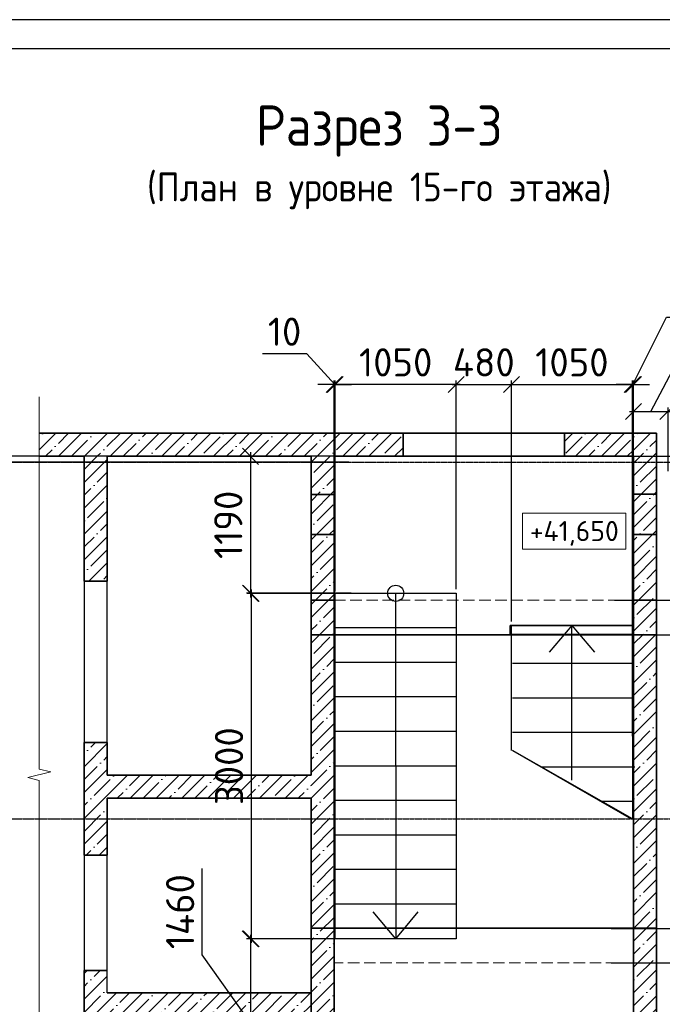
# Model space of a CAD drawing. Header units: millimetres. Extents: x 40580 to 2152466, y -328404 to 177125.
# Tile 31 of 252: x 318593 to 324173, y 168572 to 177125. Entities that reach past the tile are written whole.
import ezdxf
from ezdxf.enums import TextEntityAlignment as Align

# ---------------------------------------------------------------- set-up
doc = ezdxf.new("R2010")
doc.units = ezdxf.units.MM
for name, pattern in [('______5', [1100, 800, -100, 100, -100]), ('CENTER', [2, 1.25, -0.25, 0.25, -0.25]), ('GOST2.303 4', [7, 5, -2, 0])]:
    doc.linetypes.add(name, pattern=pattern)
doc.layers.add('11', color=7, linetype='Continuous')
doc.layers.add('Столовая - обозначения', color=7, linetype='Continuous')
for name, color, linetype, lineweight in [('A_012_ПРОЕМ', 7, 'Continuous', 25), ('RAZMER', 7, 'Continuous', 9), ('Лестница', 7, 'Continuous', 25), ('Навесной фасад', 7, 'Continuous', 25), ('ОСИ', 7, 'CENTER', 15), ('отметки', 243, 'Continuous', 18), ('Размеры', 9, 'Continuous', 15), ('Размеры кладочные', 3, 'Continuous', 20), ('Столовая Двери и окна', 7, 'Continuous', 15), ('ТЕКСТ', 7, 'Continuous', 15)]:
    doc.layers.add(name, color=color, linetype=linetype, lineweight=lineweight)
doc.layers.add('Стена_ бетон несущ.', color=7, linetype='Continuous', lineweight=70, true_color=0xb4b496)
doc.styles.get("Standard").update_dxf_attribs({"font": 'isocpeur.ttf'})
doc.styles.add('ГОСТ', font='isocpeur.ttf')
doc.dimstyles.new('ГОСТ', dxfattribs={"dimscale": 0, "dimtxt": 2.5, "dimasz": 2.5, "dimexe": 1.25, "dimexo": 0.625, "dimtad": 1, "dimdec": 0, "dimtxsty": 'ГОСТ', "dimblk": 'ARCHTICK', "dimcen": 2.5, "dimdle": 1.5, "dimclrd": 256, "dimclre": 256, "dimclrt": 256, "dimadec": 0, "dimazin": 0, "dimtfac": 1, "dimtdec": 0, "dimtmove": 1, "dimatfit": 3, "dimfxl": 2, "dimtfill": 1, "dimlwd": -1, "dimarcsym": 0})
doc.dimstyles.new('Осевые', dxfattribs={"dimscale": 0.7, "dimtxt": 450, "dimasz": 400, "dimexe": 100, "dimexo": 100, "dimgap": 100, "dimtad": 1, "dimdec": 0, "dimzin": 0, "dimdsep": 46, "dimtxsty": 'Standard', "dimblk": 'OBLIQUE', "dimcen": 9, "dimdle": 100, "dimazin": 0, "dimtm": 1e-09, "dimtfac": 1, "dimtdec": 0, "dimtofl": 0, "dimtmove": 0, "dimatfit": 3, "dimfxl": 1, "dimtolj": 1, "dimtzin": 0, "dimarcsym": 0})
pattern_1 = [(45, (-27792.33, 360934.94), (-112.2532, 112.2532), []), (45, (-27680.08, 360934.94), (-112.2532, 112.2532), [198.4375, -39.6875, 0, -39.6875])]

# ---------------------------------------------------------------- blocks, each defined once
blk = doc.blocks.new('Штамп')
at = {"layer": '11'}
blk.add_line((311469.7, 126227.7), (252069.7, 126227.7), dxfattribs=at)
at = {"layer": '11', "lineweight": 30}
blk.add_line((254209.6, 125977.7), (311219.7, 125977.7), dxfattribs=at)
blk = doc.blocks.new('_ArchTick')
at = {"color": 0, "linetype": 'ByBlock', "const_width": 0.15}
blk.add_lwpolyline([(-0.5, -0.5), (0.5, 0.5)], dxfattribs=at)
blk = doc.blocks.new('*D2351')
at = {"layer": 'Defpoints', "color": 0, "lineweight": 25, "transparency": 16777216}
for p in [(317571.8, 173332.1), (321512.3, 173332.1), (321512.3, 173282.1)]:
    blk.add_point(p, dxfattribs=at)
at = {"layer": 'RAZMER', "transparency": 16777216}
for p, q in [((317228.1, 173410.2), (317228.1, 173835.2)), ((317571.8, 173332.1), (317571.8, 173582.1)), ((317571.8, 173307.1), (317228.1, 173410.2)), ((317571.8, 173282.1), (317571.8, 173332.1)), ((317571.8, 173282.1), (317571.8, 173332.1)), ((317571.8, 173282.1), (317571.8, 173032.1))]:
    blk.add_line(p, q, dxfattribs=at)
at = {"layer": 'RAZMER', "lineweight": -2, "transparency": 16777216}
for p, q in [((321449.8, 173332.1), (317446.8, 173332.1)), ((321449.8, 173282.1), (317446.8, 173282.1))]:
    blk.add_line(p, q, dxfattribs=at)
at = {"layer": 'RAZMER', "transparency": 16777216, "xscale": 250, "yscale": 250, "zscale": 250}
for p, rotation in [((317571.8, 173332.1), 270), ((317571.8, 173282.1), 90)]:
    blk.add_blockref('_ArchTick', p, dxfattribs=dict(at, rotation=rotation))
at = {"layer": 'RAZMER', "transparency": 16777216, "insert": (317040.6, 173622.7), "char_height": 250, "attachment_point": 5, "rotation": 90, "style": 'ГОСТ', "bg_fill": 3, "box_fill_scale": 1.1, "bg_fill_color": 256, "bg_fill_true_color": 13158600, "bg_fill_transparency": 0}
blk.add_mtext('50', dxfattribs=at)
blk = doc.blocks.new('*D2349')
at = {"layer": 'Defpoints', "color": 0, "lineweight": 25, "transparency": 16777216}
for p in [(323828, 168932.3), (324662.3, 168932.3), (324524.6, 167682.1)]:
    blk.add_point(p, dxfattribs=at)
at = {"layer": 'RAZMER', "transparency": 16777216}
blk.add_line((324662.3, 167532.1), (324662.3, 169082.3), dxfattribs=at)
at = {"layer": 'RAZMER', "lineweight": -2, "transparency": 16777216}
for p, q in [((323890.5, 168932.3), (324787.3, 168932.3)), ((324587.1, 167682.1), (324787.3, 167682.1))]:
    blk.add_line(p, q, dxfattribs=at)
at = {"layer": 'RAZMER', "transparency": 16777216, "xscale": 250, "yscale": 250, "zscale": 250}
for p, rotation in [((324662.3, 168932.3), 90), ((324662.3, 167682.1), 270)]:
    blk.add_blockref('_ArchTick', p, dxfattribs=dict(at, rotation=rotation))
at = {"layer": 'RAZMER', "transparency": 16777216, "insert": (324474.8, 168307.2), "char_height": 250, "attachment_point": 5, "rotation": 90, "style": 'ГОСТ', "bg_fill": 3, "box_fill_scale": 1.1, "bg_fill_color": 256, "bg_fill_true_color": 13158600, "bg_fill_transparency": 0}
blk.add_mtext('1250', dxfattribs=at)
blk = doc.blocks.new('*D2348')
at = {"layer": 'Defpoints', "color": 0, "lineweight": 25, "transparency": 16777216}
for p in [(323666, 169231.3), (323666, 168931.3), (324662.3, 168931.3)]:
    blk.add_point(p, dxfattribs=at)
at = {"layer": 'RAZMER', "transparency": 16777216}
for p, q in [((325256.1, 169259.4), (325256.1, 169859.4)), ((324662.3, 169381.3), (324662.3, 168781.3)), ((324662.3, 169081.3), (325256.1, 169259.4))]:
    blk.add_line(p, q, dxfattribs=at)
at = {"layer": 'RAZMER', "lineweight": -2, "transparency": 16777216}
for p, q in [((323728.5, 169231.3), (324787.3, 169231.3)), ((323728.5, 168931.3), (324787.3, 168931.3))]:
    blk.add_line(p, q, dxfattribs=at)
at = {"layer": 'RAZMER', "transparency": 16777216, "xscale": 250, "yscale": 250, "zscale": 250}
for p, rotation in [((324662.3, 169231.3), 90), ((324662.3, 168931.3), 270)]:
    blk.add_blockref('_ArchTick', p, dxfattribs=dict(at, rotation=rotation))
at = {"layer": 'RAZMER', "transparency": 16777216, "insert": (325068.6, 169559.4), "char_height": 250, "attachment_point": 5, "rotation": 90, "style": 'ГОСТ', "bg_fill": 3, "box_fill_scale": 1.1, "bg_fill_color": 256, "bg_fill_true_color": 13158600, "bg_fill_transparency": 0}
blk.add_mtext('300', dxfattribs=at)
blk = doc.blocks.new('*D2347')
at = {"layer": 'Defpoints', "color": 0, "lineweight": 25, "transparency": 16777216}
for p in [(323870.9, 171781.3), (324662.3, 171781.3), (324307.2, 169231.3)]:
    blk.add_point(p, dxfattribs=at)
at = {"layer": 'RAZMER', "transparency": 16777216}
blk.add_line((324662.3, 169081.3), (324662.3, 171931.3), dxfattribs=at)
at = {"layer": 'RAZMER', "lineweight": -2, "transparency": 16777216}
for p, q in [((323933.4, 171781.3), (324787.3, 171781.3)), ((324369.7, 169231.3), (324787.3, 169231.3))]:
    blk.add_line(p, q, dxfattribs=at)
at = {"layer": 'RAZMER', "transparency": 16777216, "xscale": 250, "yscale": 250, "zscale": 250}
for p, rotation in [((324662.3, 171781.3), 90), ((324662.3, 169231.3), 270)]:
    blk.add_blockref('_ArchTick', p, dxfattribs=dict(at, rotation=rotation))
at = {"layer": 'RAZMER', "transparency": 16777216, "insert": (324474.8, 170506.3), "char_height": 250, "attachment_point": 5, "rotation": 90, "style": 'ГОСТ', "bg_fill": 3, "box_fill_scale": 1.1, "bg_fill_color": 256, "bg_fill_true_color": 13158600, "bg_fill_transparency": 0}
blk.add_mtext('2550', dxfattribs=at)
blk = doc.blocks.new('*D2346')
at = {"layer": 'Defpoints', "color": 0, "lineweight": 25, "transparency": 16777216}
for p in [(323695.6, 172082.1), (324662.3, 172082.1), (324270, 171782.3)]:
    blk.add_point(p, dxfattribs=at)
at = {"layer": 'RAZMER', "transparency": 16777216}
for p, q in [((325256.1, 172110.3), (325256.1, 172710.3)), ((324662.3, 171632.3), (324662.3, 172232.1)), ((324662.3, 171932.2), (325256.1, 172110.3))]:
    blk.add_line(p, q, dxfattribs=at)
at = {"layer": 'RAZMER', "lineweight": -2, "transparency": 16777216}
for p, q in [((323758.1, 172082.1), (324787.3, 172082.1)), ((324332.5, 171782.3), (324787.3, 171782.3))]:
    blk.add_line(p, q, dxfattribs=at)
at = {"layer": 'RAZMER', "transparency": 16777216, "xscale": 250, "yscale": 250, "zscale": 250}
for p, rotation in [((324662.3, 172082.1), 90), ((324662.3, 171782.3), 270)]:
    blk.add_blockref('_ArchTick', p, dxfattribs=dict(at, rotation=rotation))
at = {"layer": 'RAZMER', "transparency": 16777216, "insert": (325068.6, 172410.3), "char_height": 250, "attachment_point": 5, "rotation": 90, "style": 'ГОСТ', "bg_fill": 3, "box_fill_scale": 1.1, "bg_fill_color": 256, "bg_fill_true_color": 13158600, "bg_fill_transparency": 0}
blk.add_mtext('300', dxfattribs=at)
blk = doc.blocks.new('*D2344')
at = {"layer": 'Defpoints', "color": 0, "lineweight": 25, "transparency": 16777216}
for p in [(323838.3, 173332.1), (324372.5, 173282.1), (324662.3, 173332.1)]:
    blk.add_point(p, dxfattribs=at)
at = {"layer": 'RAZMER', "transparency": 16777216}
for p, q in [((325256.1, 173485.2), (325256.1, 173910.2)), ((324662.3, 173332.1), (324662.3, 173582.1)), ((324662.3, 173307.1), (325256.1, 173485.2)), ((324662.3, 173282.1), (324662.3, 173332.1)), ((324662.3, 173282.1), (324662.3, 173332.1)), ((324662.3, 173282.1), (324662.3, 173032.1))]:
    blk.add_line(p, q, dxfattribs=at)
at = {"layer": 'RAZMER', "lineweight": -2, "transparency": 16777216}
for p, q in [((323900.8, 173332.1), (324787.3, 173332.1)), ((324435, 173282.1), (324787.3, 173282.1))]:
    blk.add_line(p, q, dxfattribs=at)
at = {"layer": 'RAZMER', "transparency": 16777216, "xscale": 250, "yscale": 250, "zscale": 250}
for p, rotation in [((324662.3, 173332.1), 270), ((324662.3, 173282.1), 90)]:
    blk.add_blockref('_ArchTick', p, dxfattribs=dict(at, rotation=rotation))
at = {"layer": 'RAZMER', "transparency": 16777216, "insert": (325068.6, 173697.7), "char_height": 250, "attachment_point": 5, "rotation": 90, "style": 'ГОСТ', "bg_fill": 3, "box_fill_scale": 1.1, "bg_fill_color": 256, "bg_fill_true_color": 13158600, "bg_fill_transparency": 0}
blk.add_mtext('50', dxfattribs=at)
blk = doc.blocks.new('_OBLIQUE')
at = {"color": 0, "linetype": 'ByBlock'}
blk.add_line((-0.5, -0.5), (0.5, 0.5), dxfattribs=at)
blk = doc.blocks.new('*D1976')
at = {"layer": 'Defpoints', "color": 0, "linetype": 'ByBlock', "lineweight": 25, "ltscale": 13, "transparency": 16777216}
for p in [(321512.3, 173332.1), (320596.5, 172142), (321505.5, 172142)]:
    blk.add_point(p, dxfattribs=at)
at = {"layer": 'ОСИ', "color": 0, "linetype": 'ByBlock', "lineweight": -2, "ltscale": 13, "transparency": 16777216}
for p, q in [((320596.5, 173367.1), (320596.5, 172107)), ((321477.3, 173332.1), (320561.5, 173332.1)), ((321470.5, 172142), (320561.5, 172142))]:
    blk.add_line(p, q, dxfattribs=at)
at = {"layer": 'ОСИ', "color": 0, "linetype": 'ByBlock', "lineweight": -2, "ltscale": 13, "transparency": 16777216, "xscale": 140, "yscale": 140, "zscale": 140}
for p, rotation in [((320596.5, 173332.1), 90), ((320596.5, 172142), 270)]:
    blk.add_blockref('_OBLIQUE', p, dxfattribs=dict(at, rotation=rotation))
at = {"layer": 'ОСИ', "color": 0, "linetype": 'ByBlock', "ltscale": 13, "transparency": 16777216, "insert": (320404, 172737), "char_height": 245, "attachment_point": 5, "rotation": 90}
blk.add_mtext('\\A1;1190', dxfattribs=at)
blk = doc.blocks.new('*D1977')
at = {"layer": 'Defpoints', "color": 0, "linetype": 'ByBlock', "lineweight": 25, "ltscale": 13, "transparency": 16777216}
for p in [(321512.3, 172141), (320603.2, 169140.6), (321648.2, 169140.6)]:
    blk.add_point(p, dxfattribs=at)
at = {"layer": 'ОСИ', "color": 0, "linetype": 'ByBlock', "lineweight": -2, "ltscale": 13, "transparency": 16777216}
for p, q in [((320603.2, 172176), (320603.2, 169105.6)), ((321477.3, 172141), (320568.2, 172141)), ((321613.2, 169140.6), (320568.2, 169140.6))]:
    blk.add_line(p, q, dxfattribs=at)
at = {"layer": 'ОСИ', "color": 0, "linetype": 'ByBlock', "lineweight": -2, "ltscale": 13, "transparency": 16777216, "xscale": 140, "yscale": 140, "zscale": 140}
for p, rotation in [((320603.2, 172141), 90), ((320603.2, 169140.6), 270)]:
    blk.add_blockref('_OBLIQUE', p, dxfattribs=dict(at, rotation=rotation))
at = {"layer": 'ОСИ', "color": 0, "linetype": 'ByBlock', "ltscale": 13, "transparency": 16777216, "insert": (320410.7, 170640.8), "char_height": 245, "attachment_point": 5, "rotation": 90}
blk.add_mtext('\\A1;3000', dxfattribs=at)
blk = doc.blocks.new('*D1978')
at = {"layer": 'Defpoints', "color": 0, "linetype": 'ByBlock', "lineweight": 25, "ltscale": 13, "transparency": 16777216}
for p in [(321480.3, 169141.6), (320596, 167682.1), (321480.3, 167682.1)]:
    blk.add_point(p, dxfattribs=at)
at = {"layer": 'ОСИ', "color": 0, "linetype": 'ByBlock', "lineweight": -2, "ltscale": 13, "transparency": 16777216}
for p, q in [((320178.6, 169000.5), (320178.6, 169753)), ((320596, 169176.6), (320596, 167647.1)), ((321445.3, 169141.6), (320561, 169141.6)), ((320596, 168411.9), (320178.6, 169000.5)), ((321445.3, 167682.1), (320561, 167682.1))]:
    blk.add_line(p, q, dxfattribs=at)
at = {"layer": 'ОСИ', "color": 0, "linetype": 'ByBlock', "lineweight": -2, "ltscale": 13, "transparency": 16777216, "xscale": 140, "yscale": 140, "zscale": 140}
for p, rotation in [((320596, 169141.6), 90), ((320596, 167682.1), 270)]:
    blk.add_blockref('_OBLIQUE', p, dxfattribs=dict(at, rotation=rotation))
at = {"layer": 'ОСИ', "color": 0, "linetype": 'ByBlock', "ltscale": 13, "transparency": 16777216, "insert": (319986.1, 169376.7), "char_height": 245, "attachment_point": 5, "rotation": 90}
blk.add_mtext('\\A1;1460', dxfattribs=at)
blk = doc.blocks.new('*D1981')
at = {"layer": 'Defpoints', "color": 0, "linetype": 'ByBlock', "lineweight": 25, "ltscale": 13, "transparency": 16777216}
for p in [(321333, 173955.7), (321333, 172121.5), (322383, 172142)]:
    blk.add_point(p, dxfattribs=at)
at = {"layer": 'ОСИ', "color": 0, "linetype": 'ByBlock', "lineweight": -2, "ltscale": 13, "transparency": 16777216}
for p, q in [((321333, 172156.5), (321333, 173990.7)), ((322383, 172177), (322383, 173990.7)), ((322418, 173955.7), (321298, 173955.7))]:
    blk.add_line(p, q, dxfattribs=at)
at = {"layer": 'ОСИ', "color": 0, "linetype": 'ByBlock', "lineweight": -2, "ltscale": 13, "transparency": 16777216, "xscale": 140, "yscale": 140, "zscale": 140, "rotation": 180}
blk.add_blockref('_OBLIQUE', (321333, 173955.7), dxfattribs=at)
at = {"layer": 'ОСИ', "color": 0, "linetype": 'ByBlock', "lineweight": -2, "ltscale": 13, "transparency": 16777216, "xscale": 140, "yscale": 140, "zscale": 140}
blk.add_blockref('_OBLIQUE', (322383, 173955.7), dxfattribs=at)
at = {"layer": 'ОСИ', "color": 0, "linetype": 'ByBlock', "ltscale": 13, "transparency": 16777216, "insert": (321858, 174148.2), "char_height": 245, "attachment_point": 5}
blk.add_mtext('\\A1;1050', dxfattribs=at)
blk = doc.blocks.new('*D1982')
at = {"layer": 'Defpoints', "color": 0, "linetype": 'ByBlock', "lineweight": 25, "ltscale": 13, "transparency": 16777216}
for p in [(322863, 173955.7), (322383, 172142), (322863, 171863.3)]:
    blk.add_point(p, dxfattribs=at)
at = {"layer": 'ОСИ', "color": 0, "linetype": 'ByBlock', "lineweight": -2, "ltscale": 13, "transparency": 16777216}
for p, q in [((322383, 172177), (322383, 173990.7)), ((322863, 171898.3), (322863, 173990.7)), ((322348, 173955.7), (322898, 173955.7))]:
    blk.add_line(p, q, dxfattribs=at)
at = {"layer": 'ОСИ', "color": 0, "linetype": 'ByBlock', "lineweight": -2, "ltscale": 13, "transparency": 16777216, "xscale": 140, "yscale": 140, "zscale": 140, "rotation": 180}
blk.add_blockref('_OBLIQUE', (322383, 173955.7), dxfattribs=at)
at = {"layer": 'ОСИ', "color": 0, "linetype": 'ByBlock', "lineweight": -2, "ltscale": 13, "transparency": 16777216, "xscale": 140, "yscale": 140, "zscale": 140}
blk.add_blockref('_OBLIQUE', (322863, 173955.7), dxfattribs=at)
at = {"layer": 'ОСИ', "color": 0, "linetype": 'ByBlock', "ltscale": 13, "transparency": 16777216, "insert": (322623, 174148.2), "char_height": 245, "attachment_point": 5}
blk.add_mtext('\\A1;480', dxfattribs=at)
blk = doc.blocks.new('*D1983')
at = {"layer": 'Defpoints', "color": 0, "linetype": 'ByBlock', "lineweight": 25, "ltscale": 13, "transparency": 16777216}
for p in [(323923, 173955.7), (323913, 170866.6), (323923, 170831.7)]:
    blk.add_point(p, dxfattribs=at)
at = {"layer": 'ОСИ', "color": 0, "linetype": 'ByBlock', "lineweight": -2, "ltscale": 13, "transparency": 16777216}
for p, q in [((323918, 173955.7), (324209, 174540.6)), ((324209, 174540.6), (324594, 174540.6)), ((323913, 170901.6), (323913, 173990.7)), ((323923, 170866.7), (323923, 173990.7)), ((323913, 173955.7), (323773, 173955.7)), ((323913, 173955.7), (323923, 173955.7)), ((323923, 173955.7), (324063, 173955.7))]:
    blk.add_line(p, q, dxfattribs=at)
at = {"layer": 'ОСИ', "color": 0, "linetype": 'ByBlock', "lineweight": -2, "ltscale": 13, "transparency": 16777216, "xscale": 140, "yscale": 140, "zscale": 140}
blk.add_blockref('_OBLIQUE', (323913, 173955.7), dxfattribs=at)
at = {"layer": 'ОСИ', "color": 0, "linetype": 'ByBlock', "lineweight": -2, "ltscale": 13, "transparency": 16777216, "xscale": 140, "yscale": 140, "zscale": 140, "rotation": 180}
blk.add_blockref('_OBLIQUE', (323923, 173955.7), dxfattribs=at)
at = {"layer": 'ОСИ', "color": 0, "linetype": 'ByBlock', "ltscale": 13, "transparency": 16777216, "insert": (324401.5, 174733.1), "char_height": 245, "attachment_point": 5}
blk.add_mtext('\\A1;10', dxfattribs=at)
blk = doc.blocks.new('*D1979')
at = {"layer": 'Defpoints', "color": 0, "linetype": 'ByBlock', "lineweight": 25, "ltscale": 13, "transparency": 16777216}
for p in [(321323.1, 173955.7), (321333, 172141), (321323.1, 171481.3)]:
    blk.add_point(p, dxfattribs=at)
at = {"layer": 'ОСИ', "color": 0, "linetype": 'ByBlock', "lineweight": -2, "ltscale": 13, "transparency": 16777216}
for p, q in [((321085.5, 174222.1), (320700.5, 174222.1)), ((321328, 173955.7), (321085.5, 174222.1)), ((321323.1, 171516.3), (321323.1, 173990.7)), ((321333, 172176), (321333, 173990.7)), ((321323.1, 173955.7), (321183.1, 173955.7)), ((321333, 173955.7), (321323.1, 173955.7)), ((321333, 173955.7), (321473, 173955.7))]:
    blk.add_line(p, q, dxfattribs=at)
at = {"layer": 'ОСИ', "color": 0, "linetype": 'ByBlock', "lineweight": -2, "ltscale": 13, "transparency": 16777216, "xscale": 140, "yscale": 140, "zscale": 140}
blk.add_blockref('_OBLIQUE', (321323.1, 173955.7), dxfattribs=at)
at = {"layer": 'ОСИ', "color": 0, "linetype": 'ByBlock', "lineweight": -2, "ltscale": 13, "transparency": 16777216, "xscale": 140, "yscale": 140, "zscale": 140, "rotation": 180}
blk.add_blockref('_OBLIQUE', (321333, 173955.7), dxfattribs=at)
at = {"layer": 'ОСИ', "color": 0, "linetype": 'ByBlock', "ltscale": 13, "transparency": 16777216, "insert": (320893, 174414.6), "char_height": 245, "attachment_point": 5}
blk.add_mtext('\\A1;10', dxfattribs=at)
blk = doc.blocks.new('*D1980')
at = {"layer": 'Defpoints', "color": 0, "linetype": 'ByBlock', "lineweight": 25, "ltscale": 13, "transparency": 16777216}
for p in [(324223, 173721.1), (323923, 173167.1), (324223, 173167.1)]:
    blk.add_point(p, dxfattribs=at)
at = {"layer": 'ОСИ', "color": 0, "linetype": 'ByBlock', "lineweight": -2, "ltscale": 13, "transparency": 16777216}
for p, q in [((324073, 173721.1), (324316.8, 174181)), ((324316.8, 174181), (324922.3, 174181)), ((323888, 173721.1), (324258, 173721.1)), ((323923, 173202.1), (323923, 173756.1)), ((324223, 173202.1), (324223, 173756.1))]:
    blk.add_line(p, q, dxfattribs=at)
at = {"layer": 'ОСИ', "color": 0, "linetype": 'ByBlock', "lineweight": -2, "ltscale": 13, "transparency": 16777216, "xscale": 140, "yscale": 140, "zscale": 140, "rotation": 180}
blk.add_blockref('_OBLIQUE', (323923, 173721.1), dxfattribs=at)
at = {"layer": 'ОСИ', "color": 0, "linetype": 'ByBlock', "lineweight": -2, "ltscale": 13, "transparency": 16777216, "xscale": 140, "yscale": 140, "zscale": 140}
blk.add_blockref('_OBLIQUE', (324223, 173721.1), dxfattribs=at)
at = {"layer": 'ОСИ', "color": 0, "linetype": 'ByBlock', "ltscale": 13, "transparency": 16777216, "insert": (324619.6, 174373.5), "char_height": 245, "attachment_point": 5}
blk.add_mtext('\\A1;300', dxfattribs=at)
blk = doc.blocks.new('*D2372')
at = {"layer": 'Defpoints', "color": 0, "linetype": 'ByBlock', "lineweight": 25, "ltscale": 13, "transparency": 16777216}
for p in [(323913, 173955.7), (322863, 171863.3), (323913, 171863.3)]:
    blk.add_point(p, dxfattribs=at)
at = {"layer": 'ОСИ', "color": 0, "linetype": 'ByBlock', "lineweight": -2, "ltscale": 13, "transparency": 16777216}
for p, q in [((322863, 171898.3), (322863, 173990.7)), ((323913, 171898.3), (323913, 173990.7)), ((322828, 173955.7), (323948, 173955.7))]:
    blk.add_line(p, q, dxfattribs=at)
at = {"layer": 'ОСИ', "color": 0, "linetype": 'ByBlock', "lineweight": -2, "ltscale": 13, "transparency": 16777216, "xscale": 140, "yscale": 140, "zscale": 140, "rotation": 180}
blk.add_blockref('_OBLIQUE', (322863, 173955.7), dxfattribs=at)
at = {"layer": 'ОСИ', "color": 0, "linetype": 'ByBlock', "lineweight": -2, "ltscale": 13, "transparency": 16777216, "xscale": 140, "yscale": 140, "zscale": 140}
blk.add_blockref('_OBLIQUE', (323913, 173955.7), dxfattribs=at)
at = {"layer": 'ОСИ', "color": 0, "linetype": 'ByBlock', "ltscale": 13, "transparency": 16777216, "insert": (323388, 174148.2), "char_height": 245, "attachment_point": 5}
blk.add_mtext('\\A1;1050', dxfattribs=at)

msp = doc.modelspace()

# ---------------------------------------------------------------- hatches: boundary and pattern name
at = {"layer": 'Размеры', "true_color": 0x000000, "transparency": 33554648}
h = msp.add_hatch(dxfattribs=at)
h.set_pattern_fill('ANSI35', color=18, scale=25)
h.set_pattern_definition(pattern_1)
h.paths.add_polyline_path([(321922.992, 173532.095), (318762.732, 173532.095), (318762.732, 173332.095), (321922.992, 173332.095)])
h = msp.add_hatch(dxfattribs=at)
h.set_pattern_fill('ANSI35', color=18, scale=25)
h.set_pattern_definition(pattern_1)
h.paths.add_polyline_path([(323922.992, 173532.095), (323322.992, 173532.095), (323322.992, 173332.095), (323922.992, 173332.095)])
h = msp.add_hatch(dxfattribs=at)
h.set_pattern_fill('ANSI35', color=18, scale=25)
h.set_pattern_definition(pattern_1)
h.paths.add_polyline_path([(323922.992, 173532.095), (323922.992, 165882.095), (324122.992, 165882.095), (324122.992, 173532.095)])
h = msp.add_hatch(dxfattribs=at)
h.set_pattern_fill('ANSI35', color=18, scale=25)
h.set_pattern_definition(pattern_1)
h.paths.add_polyline_path([(319352.732, 172247.095), (319352.732, 173332.095), (319152.732, 173332.095), (319152.732, 172247.095)])
h = msp.add_hatch(dxfattribs=at)
h.set_pattern_fill('ANSI35', color=18, scale=25)
h.set_pattern_definition(pattern_1)
h.paths.add_polyline_path([(321122.992, 173332.095), (321122.992, 166781.653), (321322.992, 166781.653), (321322.992, 173332.095)])
h = msp.add_hatch(dxfattribs=at)
h.set_pattern_fill('ANSI35', color=18, scale=25)
h.set_pattern_definition(pattern_1)
h.paths.add_polyline_path([(319152.732, 170847.095), (319152.732, 169867.095), (319352.732, 169867.095), (319352.732, 170847.095)])
h = msp.add_hatch(dxfattribs=at)
h.set_pattern_fill('ANSI35', color=18, scale=25)
h.set_pattern_definition(pattern_1)
h.paths.add_polyline_path([(321122.992, 170562.095), (319352.732, 170562.095), (319352.732, 170362.095), (321122.992, 170362.095)])
h = msp.add_hatch(dxfattribs=at)
h.set_pattern_fill('ANSI35', color=18, scale=25)
h.set_pattern_definition(pattern_1)
h.paths.add_polyline_path([(319352.732, 167976.653), (319352.732, 168867.095), (319152.732, 168867.095), (319152.732, 167976.653)])
h = msp.add_hatch(dxfattribs=at)
h.set_pattern_fill('ANSI35', color=18, scale=25)
h.set_pattern_definition(pattern_1)
h.paths.add_polyline_path([(321122.992, 168672.095), (319352.732, 168672.095), (319352.732, 168472.095), (321122.992, 168472.095)])

# ---------------------------------------------------------------- linework, layer by layer
at = {"layer": 'A_012_ПРОЕМ', "color": 18, "linetype": 'Continuous', "lineweight": 25, "true_color": 0x000000, "transparency": 33554687}
for p, q in [((319152.732, 172247.095), (319152.732, 170847.095)), ((319352.732, 170847.095), (319352.732, 172247.095)), ((319152.732, 169867.095), (319152.732, 168867.095)), ((319352.732, 168867.095), (319352.732, 169867.095)), ((319352.732, 168672.095), (319352.732, 168867.095))]:
    msp.add_line(p, q, dxfattribs=at)
at = {"layer": 'RAZMER', "color": 18, "linetype": 'GOST2.303 4', "ltscale": 20, "true_color": 0x000000}
msp.add_line((321322.992, 172082.095), (323922.992, 172082.095), dxfattribs=at)
at = {"layer": 'RAZMER', "color": 18, "true_color": 0x000000}
for p, q in [((321322.992, 171781.303), (321322.992, 172082.095)), ((323922.992, 172082.095), (323922.992, 171781.303)), ((321322.992, 169140.646), (321322.992, 169231.263)), ((323922.992, 169231.263), (323922.992, 168931.263))]:
    msp.add_line(p, q, dxfattribs=at)
at = {"layer": 'Лестница', "color": 18, "linetype": 'Continuous', "lineweight": 25, "true_color": 0x000000, "transparency": 33554687}
for p, q in [((321857.259, 172142.107), (321857.909, 169141.642)), ((321322.992, 169391.479), (321322.992, 171882.095)), ((321322.992, 169391.479), (321322.992, 171882.095)), ((322382.985, 171840.956), (321332.986, 171840.956)), ((323387.992, 171863.324), (323191.961, 171629.703)), ((323387.992, 171863.324), (323191.961, 171629.703)), ((323387.992, 170519.488), (323387.992, 171863.324)), ((323387.992, 171863.324), (323584.024, 171629.703)), ((323387.992, 170519.488), (323387.992, 171863.324)), ((323387.992, 171863.324), (323584.024, 171629.703)), ((322382.977, 171541.957), (321332.978, 171541.957)), ((322382.97, 171241.958), (321332.97, 171241.958)), ((322382.986, 170941.958), (321332.986, 170941.958)), ((322382.954, 170641.959), (321332.954, 170641.959)), ((322382.986, 170341.959), (321332.987, 170341.959)), ((322382.986, 170040.96), (321332.987, 170040.96)), ((322382.986, 169741.96), (321332.987, 169741.96)), ((322382.922, 169441.961), (321332.922, 169441.961)), ((321857.909, 169141.646), (321661.878, 169375.267)), ((321857.909, 169141.646), (321661.878, 169375.267)), ((321857.909, 169141.646), (322053.941, 169375.267)), ((321857.909, 169141.646), (322053.941, 169375.267))]:
    msp.add_line(p, q, dxfattribs=at)
msp.add_circle((321858.023, 172142.108), 70, dxfattribs=at)
msp.add_circle((321858.023, 172142.108), 70, dxfattribs=at)
at = {"layer": 'Навесной фасад', "color": 18, "linetype": 'Continuous', "lineweight": 13, "true_color": 0x000000, "transparency": 33554687}
msp.add_line((318762.732, 173532.095), (321922.992, 173532.095), dxfattribs=at)
at = {"layer": 'ОСИ', "color": 18, "linetype": '______5', "lineweight": 25, "ltscale": 0.02, "true_color": 0x000000, "transparency": 33554687}
for p, q in [((316527.222, 173282.095), (324954.303, 173282.095)), ((316527.222, 170182.095), (324954.303, 170182.095))]:
    msp.add_line(p, q, dxfattribs=at)
at = {"layer": 'Размеры кладочные', "color": 18, "true_color": 0x000000}
msp.add_lwpolyline([(318762.732, 165942.104), (318762.732, 166002.104), (318762.732, 170515.972), (318662.732, 170540.972), (318862.732, 170590.972), (318762.732, 170615.972), (318762.732, 173848.567), (318762.732, 173848.567)], dxfattribs=at)
at = {"layer": 'Стена_ бетон несущ.', "color": 18, "linetype": 'Continuous', "lineweight": 35, "true_color": 0x000000, "transparency": 33554687}
for p, q in [((321922.992, 173532.095), (318762.732, 173532.095)), ((321922.992, 173532.095), (321922.992, 173332.095)), ((323922.992, 173532.095), (323322.992, 173532.095)), ((323322.992, 173532.095), (323322.992, 173332.095)), ((324122.992, 173532.095), (323922.992, 173532.095)), ((324122.992, 170562.095), (324122.992, 173532.095)), ((318762.732, 173332.095), (319152.732, 173332.095)), ((319152.732, 173332.095), (319152.732, 172247.095)), ((319352.732, 173332.095), (321122.992, 173332.095)), ((319352.732, 172247.095), (319352.732, 173332.095)), ((321122.992, 173332.095), (321122.992, 170562.095)), ((321322.992, 172182.095), (321322.992, 173332.095)), ((321322.992, 173332.095), (321922.992, 173332.095)), ((323322.992, 173332.095), (323922.992, 173332.095)), ((323922.992, 173332.095), (323922.992, 172182.095)), ((319352.732, 172247.095), (319152.732, 172247.095)), ((321322.992, 169482.095), (321322.992, 172182.095)), ((321322.992, 169482.095), (321322.992, 172182.095)), ((323922.992, 172182.095), (323922.992, 169482.095)), ((323922.992, 172182.095), (323922.992, 169482.095)), ((319152.732, 170847.095), (319352.732, 170847.095)), ((319152.732, 170847.095), (319152.732, 169867.095)), ((319352.732, 170562.095), (319352.732, 170847.095)), ((321122.992, 170562.095), (319352.732, 170562.095)), ((324122.992, 168362.095), (324122.992, 170562.095)), ((319352.732, 170362.095), (321122.992, 170362.095)), ((319352.732, 169867.095), (319352.732, 170362.095)), ((321122.992, 170362.095), (321122.992, 168672.095)), ((319352.732, 169867.095), (319152.732, 169867.095)), ((321322.992, 167682.095), (321322.992, 169482.095)), ((323922.992, 169482.095), (323922.992, 167682.095)), ((319152.732, 168867.095), (319352.732, 168867.095)), ((319152.732, 168867.095), (319152.732, 167976.653)), ((321122.992, 168672.095), (319352.732, 168672.095))]:
    msp.add_line(p, q, dxfattribs=at)
for points in [[(323322.992, 173532.095), (321922.992, 173532.095)], [(321922.992, 173332.095), (323322.992, 173332.095)]]:
    msp.add_lwpolyline(points, dxfattribs=at)
at = {"layer": 'Столовая Двери и окна', "color": 18, "lineweight": 25, "true_color": 0x000000}
msp.add_lwpolyline([(322382.909, 169141.646), (321332.909, 169141.646), (321332.994, 172141.956), (322382.994, 172141.956)], close=True, dxfattribs=at)

# ---------------------------------------------------------------- block references
at = {"layer": 'Столовая - обозначения', "color": 18, "lineweight": 20, "true_color": 0x000000}
msp.add_blockref('Штамп', (17719.259, 50897.048), dxfattribs=at)

# ---------------------------------------------------------------- texts
at = {"layer": 'ТЕКСТ', "color": 18, "ltscale": 6, "true_color": 0x000000, "insert": (321715.228, 176379.855), "char_height": 450, "width": 9466.5846, "attachment_point": 2, "style": 'ГОСТ'}
msp.add_mtext('{\\H0.77778x;\\W0.9;Разрез 3-3\\P\\H0.71429x;(План в уровне 15-го этажа)}', dxfattribs=at)

# ---------------------------------------------------------------- dimensions: what is measured, and where the dimension line sits
at = {"layer": 'ОСИ', "color": 18, "linetype": 'ByBlock', "ltscale": 13, "true_color": 0x000000}
dim = msp.add_linear_dim(base=(322862.992, 173955.737), p1=(322382.994, 172141.956), p2=(322862.992, 171863.324), dimstyle='Осевые', override={"dimtxt": 350, "dimasz": 200, "dimexe": 50, "dimexo": 50, "dimdle": 50, "dimtmove": 1}, dxfattribs=at)
dim.commit()
dim.dimension.update_dxf_attribs({"geometry": '*D1982', "text_midpoint": (322622.992, 173955.737), "dimtype": 160})
dim = msp.add_linear_dim(base=(320603.215, 169140.646), p1=(321512.252, 172140.956), p2=(321648.239, 169140.646), angle=90, dimstyle='Осевые', override={"dimtxt": 350, "dimasz": 200, "dimexe": 50, "dimexo": 50, "dimdle": 50, "dimtmove": 1}, dxfattribs=at)
dim.commit()
dim.dimension.update_dxf_attribs({"geometry": '*D1977', "text_midpoint": (320410.715, 170640.801)})
dim = msp.add_linear_dim(base=(320596.022, 167682.095), p1=(321480.259, 169141.646), p2=(321480.259, 167682.095), angle=90, dimstyle='Осевые', override={"dimtxt": 350, "dimasz": 200, "dimexe": 50, "dimexo": 50, "dimdle": 50, "dimtmove": 1}, dxfattribs=at)
dim.commit()
dim.dimension.update_dxf_attribs({"geometry": '*D1978', "text_midpoint": (320178.574, 169070.461), "dimtype": 160})

# ---------------------------------------------------------------- next in the draw order: dimensions: what is measured, and where the dimension line sits
at = {"layer": 'RAZMER', "color": 18, "true_color": 0x000000}
for base, p1, p2, picture, middle in [((324662.32, 173332.095), (324372.499, 173282.095), (323838.301, 173332.095), '*D2344', (325068.57, 173547.72)), ((317571.828, 173332.095), (321512.252, 173282.095), (321512.252, 173332.095), '*D2351', (317040.578, 173472.72)), ((324662.32, 168932.263), (324524.621, 167682.095), (323828.024, 168932.263), '*D2349', (324474.82, 168307.179))]:
    dim = msp.add_linear_dim(base=base, p1=p1, p2=p2, angle=90, dimstyle='ГОСТ', override={"dimscale": 0, "dimtix": 0, "dimtofl": 1, "dimtmove": 1, "dimatfit": 3}, dxfattribs=at)
    dim.commit()
    dim.dimension.update_dxf_attribs({"geometry": picture, "text_midpoint": middle})

# ---------------------------------------------------------------- next in the draw order: dimensions: what is measured, and where the dimension line sits
dim = msp.add_linear_dim(base=(324662.32, 168931.263), p1=(323666.024, 169231.263), p2=(323666.024, 168931.263), angle=90, dimstyle='ГОСТ', override={"dimscale": 0, "dimtix": 0, "dimtofl": 1, "dimtmove": 1, "dimatfit": 3}, dxfattribs=at)
dim.commit()
dim.dimension.update_dxf_attribs({"geometry": '*D2348', "text_midpoint": (325068.57, 169321.888)})
at = {"layer": 'ОСИ', "color": 18, "linetype": 'ByBlock', "ltscale": 13, "true_color": 0x000000}
for base, p1, p2, picture, middle in [((321323.077, 173955.737), (321332.994, 172140.956), (321323.077, 171481.303), '*D1979', (321015.48, 174222.096)), ((324222.992, 173721.097), (323922.992, 173167.095), (324222.992, 173167.095), '*D1980', (324386.841, 174180.989))]:
    dim = msp.add_linear_dim(base=base, p1=p1, p2=p2, dimstyle='Осевые', override={"dimtxt": 350, "dimasz": 200, "dimexe": 50, "dimexo": 50, "dimdle": 50, "dimtmove": 1}, dxfattribs=at)
    dim.commit()
    dim.dimension.update_dxf_attribs({"geometry": picture, "text_midpoint": middle, "dimtype": 160})
dim = msp.add_linear_dim(base=(321332.994, 173955.737), p1=(322382.994, 172141.956), p2=(321332.994, 172121.532), dimstyle='Осевые', override={"dimtxt": 350, "dimasz": 200, "dimexe": 50, "dimexo": 50, "dimdle": 50, "dimtmove": 1}, dxfattribs=at)
dim.commit()
dim.dimension.update_dxf_attribs({"geometry": '*D1981', "text_midpoint": (321857.994, 174148.237)})
dim = msp.add_linear_dim(base=(320596.502, 172141.956), p1=(321512.252, 173332.095), p2=(321505.538, 172141.956), angle=90, dimstyle='Осевые', override={"dimtxt": 350, "dimasz": 200, "dimexe": 50, "dimexo": 50, "dimdle": 50, "dimtmove": 1}, dxfattribs=at)
dim.commit()
dim.dimension.update_dxf_attribs({"geometry": '*D1976', "text_midpoint": (320404.002, 172737.026)})

# ---------------------------------------------------------------- next in the draw order: linework, layer by layer
at = {"layer": 'RAZMER', "color": 18, "linetype": 'GOST2.303 4', "ltscale": 20, "true_color": 0x000000}
msp.add_line((323922.992, 168932.263), (321322.992, 168931.263), dxfattribs=at)

# ---------------------------------------------------------------- next in the draw order: dimensions: what is measured, and where the dimension line sits
at = {"layer": 'RAZMER', "color": 18, "true_color": 0x000000}
dim = msp.add_linear_dim(base=(324662.32, 171781.303), p1=(324307.243, 169231.263), p2=(323870.898, 171781.303), angle=90, dimstyle='ГОСТ', override={"dimscale": 0, "dimtix": 0, "dimtofl": 1, "dimtmove": 1, "dimatfit": 3}, dxfattribs=at)
dim.commit()
dim.dimension.update_dxf_attribs({"geometry": '*D2347', "text_midpoint": (324474.82, 170506.283)})

# ---------------------------------------------------------------- next in the draw order: linework, layer by layer
at = {"layer": 'Лестница', "color": 18, "linetype": 'Continuous', "lineweight": 25, "true_color": 0x000000, "transparency": 33554687}
for p, q in [((323912.992, 171532.491), (322872.992, 171532.491)), ((323912.992, 171532.491), (322872.992, 171532.491)), ((323912.992, 171232.491), (322872.992, 171232.491)), ((323912.992, 171232.491), (322872.992, 171232.491)), ((323912.992, 170932.491), (322872.992, 170932.491)), ((323912.992, 170932.491), (322872.992, 170932.491)), ((322872.992, 170777.103), (323902.992, 170182.432)), ((322872.992, 170777.103), (323902.992, 170182.432)), ((323934.992, 170632.491), (323123.467, 170632.491)), ((323912.992, 170632.491), (323123.467, 170632.491)), ((323912.992, 170332.491), (323643.083, 170332.491))]:
    msp.add_line(p, q, dxfattribs=at)
at = {"layer": 'Стена_ бетон несущ.', "color": 18, "linetype": 'Continuous', "lineweight": 35, "true_color": 0x000000, "transparency": 33554687}
msp.add_lwpolyline([(321122.992, 167682.095), (321122.992, 168062.095), (321122.992, 168062.095), (321122.992, 168412.095), (321122.992, 168412.095), (321122.992, 168792.095), (321122.992, 168792.095), (321122.992, 169232.263), (323922.992, 169232.263), (324122.852, 169232.263), (324122.992, 168792.095), (324122.992, 168792.095), (324122.992, 168412.095), (324122.992, 168412.095), (324122.992, 168062.095), (324122.992, 168062.095), (324122.992, 167682.095), (321122.992, 167682.095)], dxfattribs=at)

# ---------------------------------------------------------------- next in the draw order: dimensions: what is measured, and where the dimension line sits
at = {"layer": 'RAZMER', "color": 18, "true_color": 0x000000}
dim = msp.add_linear_dim(base=(324662.32, 172082.095), p1=(324269.966, 171782.317), p2=(323695.552, 172082.095), angle=90, dimstyle='ГОСТ', override={"dimscale": 0, "dimtix": 0, "dimtofl": 1, "dimtmove": 1, "dimatfit": 3}, dxfattribs=at)
dim.commit()
dim.dimension.update_dxf_attribs({"geometry": '*D2346', "text_midpoint": (325068.57, 172172.831)})

# ---------------------------------------------------------------- next in the draw order: linework, layer by layer
at = {"layer": 'отметки', "color": 18, "true_color": 0x000000}
msp.add_lwpolyline([(322958.975, 172836.885), (323856.999, 172836.885), (323856.999, 172525.433), (322958.975, 172525.433)], close=True, dxfattribs=at)
at = {"layer": 'Стена_ бетон несущ.', "color": 18, "linetype": 'Continuous', "lineweight": 35, "true_color": 0x000000, "transparency": 33554687}
msp.add_lwpolyline([(323922.992, 173332.491), (323922.992, 173002.491), (324122.992, 173002.491), (324122.992, 172652.491), (323922.992, 172652.491), (323922.992, 172082.491), (324122.992, 172082.491), (324122.992, 171782.491), (321322.992, 171781.699), (321122.992, 171781.699), (321122.992, 172081.699), (321322.992, 172081.699), (321322.992, 172651.699), (321122.992, 172651.699), (321122.992, 173001.699), (321322.992, 173001.699), (321322.992, 173331.699), (323922.992, 173332.491)], dxfattribs=at)
msp.add_lwpolyline([(322852.992, 171863.324), (323922.992, 171863.324), (323922.992, 171783.324), (322852.992, 171783.324)], close=True, dxfattribs=at)
at = {"layer": 'Столовая Двери и окна', "color": 18, "lineweight": 25, "true_color": 0x000000}
msp.add_lwpolyline([(322862.992, 170777.103), (322862.992, 171863.324), (323912.992, 171863.324), (323912.992, 170182.432), (322872.992, 170777.103)], dxfattribs=at)

# ---------------------------------------------------------------- next in the draw order: texts
at = {"layer": 'отметки', "color": 18, "true_color": 0x000000, "style": 'ГОСТ'}
msp.add_text('+41,650', height=175, dxfattribs=at).set_placement((323408.959, 172595.518), align=Align.CENTER)

# ---------------------------------------------------------------- next in the draw order: dimensions: what is measured, and where the dimension line sits
at = {"layer": 'ОСИ', "color": 18, "linetype": 'ByBlock', "ltscale": 13, "true_color": 0x000000}
dim = msp.add_linear_dim(base=(323922.992, 173955.737), p1=(323912.992, 170866.581), p2=(323922.992, 170831.699), dimstyle='Осевые', override={"dimtxt": 350, "dimasz": 200, "dimexe": 50, "dimexo": 50, "dimdle": 50, "dimtmove": 1}, dxfattribs=at)
dim.commit()
dim.dimension.update_dxf_attribs({"geometry": '*D1983', "text_midpoint": (324279.046, 174540.582), "dimtype": 160})
dim = msp.add_linear_dim(base=(323912.992, 173955.737), p1=(322862.992, 171863.324), p2=(323912.992, 171863.324), dimstyle='Осевые', override={"dimtxt": 350, "dimasz": 200, "dimexe": 50, "dimexo": 50, "dimdle": 50, "dimtmove": 1}, dxfattribs=at)
dim.commit()
dim.dimension.update_dxf_attribs({"geometry": '*D2372', "text_midpoint": (323387.992, 174148.237)})

doc.saveas('drawing.dxf')
